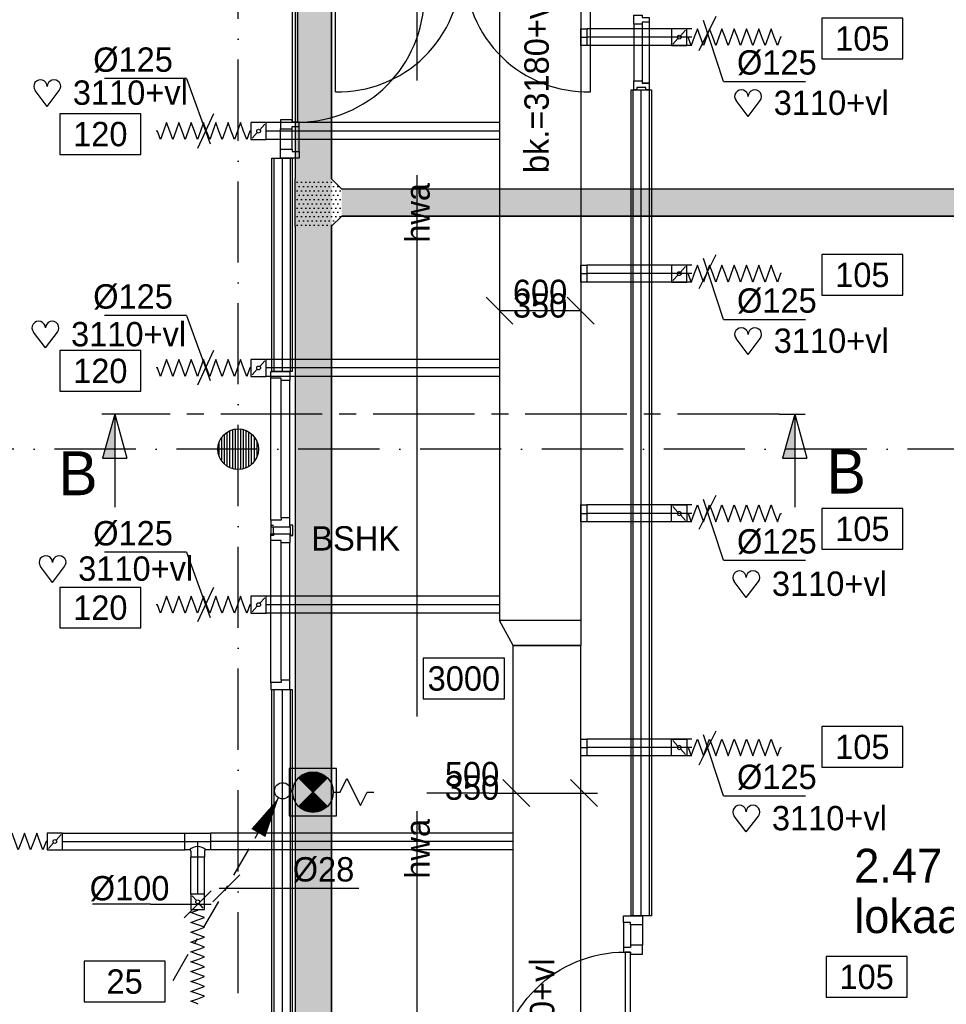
# Model space of a CAD drawing. Extents: x -1448 to 118900, y -195097 to 442500.
# Tile 12 of 103: x 21652 to 28498, y 393670 to 400947. Entities that reach past the tile are written whole.
import ezdxf
from ezdxf.enums import TextEntityAlignment as Align

# ---------------------------------------------------------------- set-up
doc = ezdxf.new("R2010")
doc.units = 0
doc.header["$LTSCALE"] = 100
for name, pattern in [('2322122', [47, 40, -7]), ('B-SL0', [100000000.0, 0, -100000000.0]), ('CENTER2', [11.25, 7.5, -1.25, 1.25, -1.25]), ('CENTER4', [5, 3.125, -0.625, 0.625, -0.625]), ('DASHDOT', [9, 6, -1.5, 0, -1.5]), ('LURETOUR', [6, 4, -2])]:
    doc.linetypes.add(name, pattern=pattern)
doc.layers.get('0').update_dxf_attribs({"linetype": 'CONTINUOUS'})
for name, color, linetype in [('AL$7----_STRAMIEN', 1, 'DASHDOT'), ('AL22----_BINNENWAND', 7, 'CONTINUOUS'), ('AL28----_KONSTRUKTIE', 3, 'CONTINUOUS'), ('AL32----_BINNENKOZ', 7, 'CONTINUOUS'), ('AL32----_DRAAIRICHTING', 1, 'CONTINUOUS'), ('ALL-----_REFLIJNEN', 8, 'CONTINUOUS'), ('ALXAA---_GEWBETON', 12, 'CONTINUOUS'), ('BOUW', 8, 'CONTINUOUS'), ('DOORSNEDE', 1, 'CONTINUOUS'), ('KABELGOOT1', 8, 'CONTINUOUS'), ('WL521---', 4, 'CONTINUOUS'), ('WL531---', 4, 'CONTINUOUS'), ('WL570---', 3, 'CONTINUOUS'), ('WL570---_HARTLIJN', 1, 'CONTINUOUS'), ('WL570---_RETOUR', 3, 'CONTINUOUS'), ('WM521---', 1, 'CONTINUOUS'), ('WM531---', 1, 'CONTINUOUS'), ('WM570---', 1, 'CONTINUOUS')]:
    doc.layers.add(name, color=color, linetype=linetype)
doc.styles.add('BURO-018', font='BUROFONT.shx', dxfattribs={"height": 180})
doc.styles.add('BURO-025', font='BUROFONT.shx', dxfattribs={"height": 250})
doc.styles.add('BURO-050', font='BUROFONT.shx', dxfattribs={"height": 500})
doc.styles.get("Standard").update_dxf_attribs({"font": 'ISOCP'})
pattern_1 = [(0, (0, 558400.235), (15.875, 31.75), [0, -31.75])]

# ---------------------------------------------------------------- blocks, each defined once
blk = doc.blocks.new('23SA22K6')
at = {"color": 0, "linetype": 'CONTINUOUS'}
for p, q in [((1.75, 1.75), (-1.75, 1.75)), ((-1.75, 1.75), (-1.75, -1.75)), ((1.75, -1.75), (1.75, 1.75)), ((-1.061, -1.061), (1.061, 1.061)), ((-1.061, 1.061), (1.061, -1.061)), ((2, 0), (2.5, 1)), ((2.5, 1), (3.5, -1)), ((1.5, 0), (2, 0)), ((3.5, -1), (4, 0)), ((4, 0), (4.5, 0)), ((-1.75, -1.75), (1.75, -1.75))]:
    blk.add_line(p, q, dxfattribs=at)
at = {"color": 0, "linetype": 'CONTINUOUS', "const_width": 1.5}
for points in [[(0.53, 0.53, 0.414214), (-0.53, 0.53, 1)], [(0.53, -0.53, -0.414214), (-0.53, -0.53, -1)]]:
    blk.add_lwpolyline(points, format="xyb", dxfattribs=at)
at = {"color": 0, "linetype": 'CONTINUOUS'}
blk.add_circle((0, 0), 1.5, dxfattribs=at)
at = {"color": 0, "linetype": 'CONTINUOUS', "style": 'BURO-018', "flags": 1}
blk.add_attdef('SA_MATCODE', (0, 0), '', height=1.8, dxfattribs=at)
blk = doc.blocks.new('LDV4109')
at = {"color": 0, "linetype": 'CONTINUOUS'}
for p, q in [((-1.125, -1.949), (-0.25, -0.433)), ((-1.688, -2.923), (-1.5, -2.598)), ((-3, -5.196), (-2.063, -3.572)), ((-3.563, -6.17), (-3.375, -5.846)), ((-4.875, -8.444), (-3.938, -6.82)), ((-5.438, -9.418), (-5.25, -9.093)), ((-6.75, -11.691), (-5.813, -10.068))]:
    blk.add_line(p, q, dxfattribs=at)
blk.add_lwpolyline([(-0.25, -0.433, 0, 1, 0), (-1.5, -2.598, 1, 1, 0)], format="xyseb", dxfattribs=at)
blk.add_circle((0, 0), 0.5, dxfattribs=at)
blk = doc.blocks.new('LU-2D-K-1F4')
at = {"color": 0, "linetype": 'CONTINUOUS'}
for p, q in [((-0.5, 250), (0.5, 250)), ((-0.5, -250), (0.5, -250))]:
    blk.add_line(p, q, dxfattribs=at)
blk = doc.blocks.new('LU-ORND')
at = {"color": 0, "linetype": 'CONTINUOUS'}
for p, q in [((-3, 1.5), (-3, -1.5)), ((3, 1.5), (-3, 1.5)), ((3, -1.5), (3, 1.5)), ((-3, -1.5), (3, -1.5))]:
    blk.add_line(p, q, dxfattribs=at)
blk = doc.blocks.new('HART')
at = {"color": 1}
for q in [(-39.7, 52.4), (39.7, 52.4)]:
    blk.add_line((0, 0), q, dxfattribs=at)
for centre, start, end in [((-22.1, 65.7), 0, 217.1867), ((22.1, 65.7), 322.8133, 180)]:
    blk.add_arc(centre, 22.1, start, end, dxfattribs=at)
blk = doc.blocks.new('*U60', base_point=(77004, 28683.2))
at = {"layer": 'WM570---', "linetype": 'CONTINUOUS'}
for p, q in [((76940.4, 28557.3), (77067.6, 28809)), ((77120.5, 28328.5), (76972.8, 28778.2)), ((77120.5, 28328.5), (77726.9, 28328.5))]:
    blk.add_line(p, q, dxfattribs=at)
at = {"layer": 'WM570---', "linetype": 'CONTINUOUS', "style": 'BURO-018'}
blk.add_text('%%c125', height=180, dxfattribs=at).set_placement((77220.5, 28378.5))
blk = doc.blocks.new('LU-1D-F-7D2BC')
at = {"color": 0, "linetype": 'CONTINUOUS'}
for p, q in [((-350, 0), (-341.2, 0)), ((-341.2, 0), (-318.5, 62.5)), ((-318.5, 62.5), (-295.7, 0)), ((-295.7, 0), (-273, -62.5)), ((-273, -62.5), (-250.2, 0)), ((-250.2, 0), (-227.5, 62.5)), ((-227.5, 62.5), (-204.7, 0)), ((-204.7, 0), (-182, -62.5)), ((-182, -62.5), (-159.2, 0)), ((-159.2, 0), (-136.5, 62.5)), ((-136.5, 62.5), (-113.7, 0)), ((-113.7, 0), (-91, -62.5)), ((-91, -62.5), (-68.2, 0)), ((-68.2, 0), (-45.5, 62.5)), ((-45.5, 62.5), (-22.7, 0)), ((-22.7, 0), (0, -62.5)), ((0, -62.5), (22.7, 0)), ((22.7, 0), (45.5, 62.5)), ((45.5, 62.5), (68.2, 0)), ((68.2, 0), (91, -62.5)), ((91, -62.5), (113.7, 0)), ((113.7, 0), (136.5, 62.5)), ((136.5, 62.5), (159.2, 0)), ((159.2, 0), (182, -62.5)), ((182, -62.5), (204.7, 0)), ((204.7, 0), (227.5, 62.5)), ((227.5, 62.5), (250.2, 0)), ((250.2, 0), (273, -62.5)), ((273, -62.5), (295.7, 0)), ((295.7, 0), (318.5, 62.5)), ((318.5, 62.5), (341.2, 0)), ((341.2, 0), (350, 0))]:
    blk.add_line(p, q, dxfattribs=at)
blk = doc.blocks.new('LU-1D-KL-7D70')
at = {"color": 0, "linetype": 'CONTINUOUS'}
for p, q in [((-56.4, 62.5), (-56.4, -62.5)), ((56.4, 62.5), (-56.4, 62.5)), ((47, 52), (9.5, 10.5)), ((56.4, -62.5), (56.4, 62.5)), ((-56.4, -62.5), (56.4, -62.5)), ((-9.5, -10.5), (-47, -52))]:
    blk.add_line(p, q, dxfattribs=at)
blk.add_circle((0, 0), 14.1, dxfattribs=at)
blk = doc.blocks.new('LU-1D-K-7D')
at = {"color": 0, "linetype": 'CONTINUOUS'}
for p, q in [((-0.5, 62.5), (0.5, 62.5)), ((-0.5, -62.5), (0.5, -62.5))]:
    blk.add_line(p, q, dxfattribs=at)
at = {"layer": 'WL570---_HARTLIJN', "linetype": 'CENTER2'}
blk.add_line((-0.5, 0), (0.5, 0), dxfattribs=at)
blk = doc.blocks.new('LU-1D-BO-10E-7D2C')
at = {"color": 0, "linetype": 'CONTINUOUS'}
for p, q in [((-62.5, 0), (62.5, 0)), ((-62.5, -44.2), (-62.5, 0)), ((62.5, 0), (62.5, -44.2)), ((62.5, -44.2), (-62.5, -44.2))]:
    blk.add_line(p, q, dxfattribs=at)
at = {"layer": 'WL570---_HARTLIJN', "linetype": 'CENTER4'}
blk.add_line((0, 0), (0, -44.2), dxfattribs=at)
blk = doc.blocks.new('*U63', base_point=(73844.3, 38488.7))
at = {"layer": 'WM570---', "linetype": 'CONTINUOUS'}
for p, q in [((73703.4, 38877), (73097, 38877)), ((73703.4, 38877), (73878.4, 38394.7)), ((73904, 38616.4), (73784.6, 38361))]:
    blk.add_line(p, q, dxfattribs=at)
at = {"layer": 'WM570---', "linetype": 'CONTINUOUS', "style": 'BURO-018'}
blk.add_text('%%c125', height=180, dxfattribs=at).set_placement((73603.4, 38927), align=Align.RIGHT)
blk = doc.blocks.new('*U70', base_point=(75211.9, 40973.4))
at = {"layer": 'WM570---', "linetype": 'CONTINUOUS'}
for p, q in [((74812.2, 41073.1), (75011.6, 40873.7)), ((75412.2, 41073.1), (75611.6, 40873.7)), ((75511.9, 40973.4), (74911.9, 40973.4))]:
    blk.add_line(p, q, dxfattribs=at)
at = {"layer": 'WM570---', "linetype": 'CONTINUOUS', "style": 'BURO-018'}
for s, p in [('600', (75211.9, 41023.4)), ('350', (75211.9, 40923.4))]:
    blk.add_text(s, height=180, dxfattribs=at).set_placement(p, align=Align.CENTER)
blk = doc.blocks.new('LU-2D-K-258')
at = {"color": 0, "linetype": 'CONTINUOUS'}
for p, q in [((-0.5, 300), (0.5, 300)), ((-0.5, -300), (0.5, -300))]:
    blk.add_line(p, q, dxfattribs=at)
blk = doc.blocks.new('LU-1D-K-64')
at = {"color": 0, "linetype": 'CONTINUOUS'}
for p, q in [((-0.5, 50), (0.5, 50)), ((-0.5, -50), (0.5, -50))]:
    blk.add_line(p, q, dxfattribs=at)
at = {"layer": 'WL570---_HARTLIJN', "linetype": 'CENTER2'}
blk.add_line((-0.5, 0), (0.5, 0), dxfattribs=at)
blk = doc.blocks.new('LU-1D-KL1-6470')
at = {"color": 0, "linetype": 'CONTINUOUS'}
for p, q in [((-56, 50), (-56, -50)), ((56, 50), (-56, 50)), ((45.6, 40.7), (10.4, 9.3)), ((56, -50), (56, 50)), ((-56, -50), (56, -50)), ((-10.4, -9.3), (-45.6, -40.7))]:
    blk.add_line(p, q, dxfattribs=at)
blk.add_circle((0, 0), 14, dxfattribs=at)
blk = doc.blocks.new('LU-1D-F-642BC')
at = {"color": 0, "linetype": 'CONTINUOUS'}
for p, q in [((-350, 0), (-345.8, 0)), ((-345.8, 0), (-327.6, 50)), ((-327.6, 50), (-309.4, 0)), ((-309.4, 0), (-291.2, -50)), ((-291.2, -50), (-273, 0)), ((-273, 0), (-254.8, 50)), ((-254.8, 50), (-236.6, 0)), ((-236.6, 0), (-218.4, -50)), ((-218.4, -50), (-200.2, 0)), ((-200.2, 0), (-182, 50)), ((-182, 50), (-163.8, 0)), ((-163.8, 0), (-145.6, -50)), ((-145.6, -50), (-127.4, 0)), ((-127.4, 0), (-109.2, 50)), ((-109.2, 50), (-91, 0)), ((-91, 0), (-72.8, -50)), ((-72.8, -50), (-54.6, 0)), ((-54.6, 0), (-36.4, 50)), ((-36.4, 50), (-18.2, 0)), ((-18.2, 0), (0, -50)), ((0, -50), (18.2, 0)), ((18.2, 0), (36.4, 50)), ((36.4, 50), (54.6, 0)), ((54.6, 0), (72.8, -50)), ((72.8, -50), (91, 0)), ((91, 0), (109.2, 50)), ((109.2, 50), (127.4, 0)), ((127.4, 0), (145.6, -50)), ((145.6, -50), (163.8, 0)), ((163.8, 0), (182, 50)), ((182, 50), (200.2, 0)), ((200.2, 0), (218.4, -50)), ((218.4, -50), (236.6, 0)), ((236.6, 0), (254.8, 50)), ((254.8, 50), (273, 0)), ((273, 0), (291.2, -50)), ((291.2, -50), (309.4, 0)), ((309.4, 0), (327.6, 50)), ((327.6, 50), (345.8, 0)), ((345.8, 0), (350, 0))]:
    blk.add_line(p, q, dxfattribs=at)
blk = doc.blocks.new('LU-1D-T--5A-7D645ABE73')
at = {"color": 0, "linetype": 'CONTINUOUS'}
for p, q in [((-95.3, -62.5), (-95.3, 62.5)), ((-95.3, 62.5), (95.3, 62.5)), ((95.3, 62.5), (95.3, -62.5)), ((-60, -62.5), (-95.3, -62.5)), ((-50, -72.5), (-50, -115.3)), ((50, -72.5), (50, -115.3)), ((95.3, -62.5), (60, -62.5)), ((50, -115.3), (-50, -115.3))]:
    blk.add_line(p, q, dxfattribs=at)
at = {"color": 0, "linetype": 'CONTINUOUS', "flags": 128}
for points in [[(-50, -72.5, 0.02182), (-50, -71.4, 0.037214), (-50.2, -70.8, 0.006436), (-50.5, -69.5, 0.02182), (-50.6, -69.1, 0.02182), (-50.9, -68.3, 0.02182), (-51.3, -67.5, 0.02182), (-51.8, -66.8, 0.02182), (-52.3, -66.1, 0.02182), (-52.9, -65.4, 0.02182), (-53.6, -64.8, 0.02182), (-54.3, -64.3, 0.02182), (-55, -63.8, 0.02182), (-55.8, -63.4, 0.02182), (-56.6, -63.1, 0.02182), (-57, -63, 0.006436), (-58.3, -62.7, 0.037214), (-58.9, -62.5, 0.02182), (-60, -62.5)], [(60, -62.5, 0.02182), (58.9, -62.5, 0.037214), (58.3, -62.7, 0.006436), (57, -63, 0.02182), (56.6, -63.1, 0.02182), (55.8, -63.4, 0.02182), (55, -63.8, 0.02182), (54.3, -64.3, 0.02182), (53.6, -64.8, 0.02182), (52.9, -65.4, 0.02182), (52.3, -66.1, 0.02182), (51.8, -66.8, 0.02182), (51.3, -67.5, 0.02182), (50.9, -68.3, 0.02182), (50.6, -69.1, 0.02182), (50.5, -69.5, 0.006436), (50.2, -70.8, 0.037214), (50, -71.4, 0.02182), (50, -72.5)]]:
    blk.add_lwpolyline(points, format="xyb", dxfattribs=at)
at = {"color": 0, "linetype": 'CONTINUOUS'}
blk.add_arc((0, -122.5), 84.9, 45, 135, dxfattribs=at)
at = {"layer": 'WL570---_HARTLIJN', "linetype": 'CENTER4'}
for p, q in [((-95.3, 0), (95.3, 0)), ((0, -115.3), (0, 0))]:
    blk.add_line(p, q, dxfattribs=at)
blk = doc.blocks.new('EH100000')
at = {"linetype": 'BYBLOCK'}
for p, q in [((1, 0.5), (0, 0.5)), ((1, 0.5, 1), (0, 0.5, 1)), ((0, -0.5, 1), (1, -0.5, 1)), ((1, -0.5), (0, -0.5))]:
    blk.add_line(p, q, dxfattribs=at)
at = {"linetype": 'BYBLOCK', "invisible_edges": 15}
for points in [[(1, -0.5), (0, -0.5), (0, 0.5), (1, 0.5)], [(0, 0.5), (1, 0.5), (1, 0.5, 1), (0, 0.5, 1)], [(0, -0.5, 1), (1, -0.5, 1), (1, -0.5), (0, -0.5)]]:
    blk.add_3dface(points, dxfattribs=at)
blk = doc.blocks.new('KG3FEF')
at = {"linetype": 'B-SL0'}
for p, q in [((-175, 135), (-175, -135)), ((175, -135), (175, 135)), ((-100, -210), (100, -210))]:
    blk.add_line(p, q, dxfattribs=at)
at = {"linetype": 'BYBLOCK'}
for points in [[(-175, 135), (0, 135), (0, 135), (175, 135)], [(-100, -210), (-100, -210), (-175, -135), (-175, -135)], [(175, -135), (175, -135), (100, -210), (100, -210)]]:
    blk.add_lwpolyline(points, dxfattribs=at)
at = {"flags": 3}
blk.add_attdef('HULPSTUK', (0, 0), '', height=1, rotation=270, dxfattribs=at)
blk = doc.blocks.new('2322122-5')
at = {"layer": 'WM521---', "color": 0, "style": 'BURO-018'}
for p in [(24587.6, 399519.3), (24587.6, 394819.3)]:
    blk.add_text('hwa', height=180, rotation=90, dxfattribs=at).set_placement(p, align=Align.MIDDLE)

msp = doc.modelspace()

# ---------------------------------------------------------------- hatches: boundary and pattern name
at = {"layer": 'ALXAA---_GEWBETON'}
h = msp.add_hatch(dxfattribs=at)
h.set_pattern_fill('GEWPBET', color=8, scale=100, angle=90, style=0)
h.set_pattern_definition([(90, (23265.565, 397772.732), (-20, 6e-15), [])])
edge = h.paths.add_edge_path()
edge.add_arc((23265.6, 397772.7), 150, 0, 360)
at = {"layer": 'WM570---', "linetype": 'CONTINUOUS'}
h = msp.add_hatch(dxfattribs=at)
h.set_pattern_fill('DOTS', color=8, scale=20, style=0)
h.set_pattern_definition(pattern_1)
h.paths.add_polyline_path([(23686.1, 405067.3), (23686.1, 378730.2), (23956.1, 378730.2), (23956.1, 405067.3)])
h = msp.add_hatch(dxfattribs=at)
h.set_pattern_fill('DOTS', color=8, scale=20, style=0)
h.set_pattern_definition(pattern_1)
h.paths.add_polyline_path([(24031.1, 399695.3), (23956.1, 399770.3), (23686.1, 399770.3), (23686.1, 399595.3), (23686.1, 399420.3), (23956.1, 399420.3), (24031.1, 399495.3)])
h = msp.add_hatch(dxfattribs=at)
h.set_pattern_fill('DOTS', color=8, scale=20, style=0)
h.set_pattern_definition(pattern_1)
h.paths.add_polyline_path([(24031.1, 399695.3), (24031.1, 399495.3), (32185.1, 399495.3), (32185.1, 399695.3)])

# ---------------------------------------------------------------- linework, layer by layer
at = {"color": 1, "linetype": 'CONTINUOUS'}
for p, q in [((22867.3, 394309.6), (23066.7, 394509)), ((22617, 394409.3), (22189, 394409.3)), ((22617, 394409.3), (23067, 394409.3))]:
    msp.add_line(p, q, dxfattribs=at)
at = {"layer": 'AL$7----_STRAMIEN', "color": 1}
msp.add_line((33310.7, 397772.7), (13811.9, 397772.7), dxfattribs=at)
msp.add_lwpolyline([(23265.4, 371249), (23265.4, 439880.9)], dxfattribs=at)
at = {"layer": 'AL22----_BINNENWAND', "color": 8}
for p, q in [((26169.1, 394323.7), (26169.1, 400428.6)), ((26169.1, 400428.6), (26319.1, 400428.6)), ((26319.1, 400428.6), (26319.1, 394323.7)), ((23515.4, 398347.7), (23515.4, 399922.2)), ((23515.4, 399922.2), (23665.4, 399922.2)), ((23665.4, 399922.2), (23665.4, 398347.7)), ((23665.4, 398347.7), (23515.4, 398347.7)), ((23515.4, 395847.7), (23515.4, 395997.7)), ((23515.4, 393606.7), (23515.4, 395997.7)), ((23515.4, 395997.7), (23665.4, 395997.7)), ((23665.4, 395997.7), (23665.4, 393606.7)), ((26319.1, 394323.7), (26169.1, 394323.7))]:
    msp.add_line(p, q, dxfattribs=at)
at = {"layer": 'AL22----_BINNENWAND', "color": 8, "linetype": 'CONTINUOUS'}
for p, q in [((26184.1, 394323.7), (26184.1, 400428.6)), ((26304.1, 394323.7), (26304.1, 400428.6)), ((23530.4, 399922.2), (23530.4, 398347.7)), ((23650.4, 399922.2), (23650.4, 398347.7)), ((23530.4, 395997.7), (23530.4, 393606.7)), ((23650.4, 395997.7), (23650.4, 393606.7))]:
    msp.add_line(p, q, dxfattribs=at)
at = {"layer": 'AL28----_KONSTRUKTIE', "color": 8}
msp.add_circle((23265.6, 397772.7), 150, dxfattribs=at)
at = {"layer": 'AL32----_BINNENKOZ', "color": 8}
for p, q in [((26302.6, 400478.6), (26251.6, 400478.6)), ((23577.9, 399989.2), (23577.9, 400139.2)), ((23665.9, 399989.2), (23665.9, 400139.2)), ((23716.9, 399972.2), (23716.9, 400156.2)), ((23577.9, 399922.2), (23577.9, 399989.2)), ((23577.9, 399989.2), (23665.9, 399989.2)), ((23716.9, 399922.2), (23577.9, 399922.2)), ((23665.9, 399989.2), (23665.9, 399972.2)), ((23665.9, 399972.2), (23716.9, 399972.2)), ((23716.9, 399972.2), (23716.9, 399922.2))]:
    msp.add_line(p, q, dxfattribs=at)
for points in [[(23984.4, 400413.2), (23984.4, 401322.2)], [(25869.4, 400413.2), (25869.4, 401322.2)], [(26302.6, 400929.6), (26251.6, 400929.6), (26251.6, 400912.6), (26188.6, 400912.6), (26188.6, 400979.6), (26251.6, 400979.6), (26251.6, 400962.6), (26302.6, 400962.6), (26302.6, 400929.6)], [(26188.6, 400912.1), (26188.6, 400495.6)], [(26251.6, 400912.1), (26251.6, 400495.6)], [(26302.6, 400929.1), (26302.6, 400478.6)], [(26302.6, 400428.6), (26277.6, 400428.6), (26277.6, 400444.6), (26210.6, 400444.6), (26210.6, 400428.6), (26188.6, 400428.6), (26188.6, 400495.6), (26251.6, 400495.6), (26251.6, 400478.6), (26302.6, 400478.6), (26302.6, 400428.6)], [(23508.4, 398347.7), (23647.4, 398347.7), (23647.4, 398280.7), (23584.4, 398280.7), (23584.4, 398297.7), (23508.4, 398297.7), (23508.4, 398347.7)], [(23508.4, 397247.7), (23508.4, 398297.7)], [(23584.4, 397264.7), (23584.4, 398280.7)], [(23647.4, 397264.7), (23647.4, 398280.7)], [(23508.4, 397197.7), (23647.4, 397197.7), (23647.4, 397264.7), (23584.4, 397264.7), (23584.4, 397247.7), (23508.4, 397247.7), (23508.4, 397197.7)], [(23527.9, 397147.7), (23527.9, 397135.2), (23509.9, 397135.2), (23509.9, 397197.8), (23509.9, 397210.3), (23527.9, 397210.3)], [(23533.4, 397147.7), (23527.9, 397147.7), (23527.9, 397197.8), (23533.4, 397197.8)], [(23647.4, 397147.7), (23652.9, 397147.7), (23652.9, 397197.8), (23647.4, 397197.8)], [(23652.9, 397147.7), (23652.9, 397135.2), (23670.9, 397135.2), (23670.9, 397197.8), (23670.9, 397210.3), (23652.9, 397210.3)], [(23508.4, 397147.7), (23647.4, 397147.7), (23647.4, 397080.7), (23584.4, 397080.7), (23584.4, 397097.7), (23508.4, 397097.7), (23508.4, 397147.7)], [(23508.4, 396047.7), (23508.4, 397097.7)], [(23584.4, 396064.7), (23584.4, 397080.7)], [(23647.4, 396064.7), (23647.4, 397080.7)], [(23508.4, 395997.7), (23647.4, 395997.7), (23647.4, 396064.7), (23584.4, 396064.7), (23584.4, 396047.7), (23508.4, 396047.7), (23508.4, 395997.7)], [(26113.9, 394273.7), (26113.9, 394089.7)], [(26164.9, 394256.7), (26164.9, 394106.7)], [(26252.9, 394256.7), (26252.9, 394106.7)], [(26113.9, 394089.7), (26113.9, 394056.7), (26164.9, 394056.7), (26164.9, 394039.7), (26252.9, 394039.7), (26252.9, 394106.7), (26164.9, 394106.7), (26164.9, 394089.7), (26113.9, 394089.7), (26113.9, 394056.7)]]:
    msp.add_lwpolyline(points, dxfattribs=at)
for points in [[(26164.9, 394256.7), (26164.9, 394273.7), (26113.9, 394273.7), (26113.9, 394323.7), (26252.9, 394323.7), (26252.9, 394256.7)], [(26164.9, 394056.7), (26124.9, 394056.7), (26124.9, 393122.7), (26164.9, 393122.7)]]:
    msp.add_lwpolyline(points, close=True, dxfattribs=at)
for centre, start, end in [((24004.8, 401322.5), 268.71102, 359.98049), ((25848.9, 401322.5), 180.01951, 271.28898)]:
    msp.add_arc(centre, 909.5, start, end, dxfattribs=at)
at = {"layer": 'AL32----_DRAAIRICHTING', "color": 8}
for p, q in [((23665.9, 401123.2), (23665.9, 400189.2)), ((23705.9, 400189.2), (23705.9, 401123.2)), ((23665.9, 400206.2), (23577.9, 400206.2)), ((23577.9, 400206.2), (23577.9, 400139.2)), ((23577.9, 400139.2), (23665.9, 400139.2)), ((23665.9, 400189.2), (23665.9, 400206.2)), ((23716.9, 400189.2), (23665.9, 400189.2)), ((23665.9, 400189.2), (23705.9, 400189.2)), ((23665.9, 400139.2), (23665.9, 400156.2)), ((23665.9, 400156.2), (23716.9, 400156.2)), ((23716.9, 400156.2), (23716.9, 400189.2)), ((23716.9, 400156.2), (23716.9, 400189.2))]:
    msp.add_line(p, q, dxfattribs=at)
msp.add_lwpolyline([(26124.9, 393122.7), (25190.9, 393122.7, -0.414214), (26124.9, 394056.7, -0.414214)], format="xyb", dxfattribs=at)
msp.add_arc((23705.9, 401123.2), 934, 270, 0, dxfattribs=at)
at = {"layer": 'ALL-----_REFLIJNEN', "color": 8, "linetype": 'CONTINUOUS'}
for p, q in [((26244.1, 394323.7), (26244.1, 400428.6)), ((23590.4, 399922.2), (23590.4, 398347.7)), ((23590.4, 395997.7), (23590.4, 393606.7))]:
    msp.add_line(p, q, dxfattribs=at)
at = {"layer": 'DOORSNEDE', "color": 5}
for p, q in [((22450.8, 398031.2), (22259.1, 398031.2)), ((27262.6, 398031.2), (27454.2, 398031.2))]:
    msp.add_line(p, q, dxfattribs=at)
at = {"layer": 'DOORSNEDE', "color": 220}
for p, q in [((22353.6, 398031.2), (22263.3, 397706.1)), ((22353.6, 398031.2), (22443.8, 397706.1)), ((22353.6, 398031.2), (22353.6, 397344.8)), ((27378.5, 398031.2), (27288.2, 397706.1)), ((27378.5, 398031.2), (27468.8, 397706.1)), ((27378.5, 398031.2), (27378.5, 397344.8)), ((22263.3, 397706.1), (22443.8, 397706.1)), ((27288.2, 397706.1), (27468.8, 397706.1))]:
    msp.add_line(p, q, dxfattribs=at)
at = {"layer": 'DOORSNEDE', "color": 220, "linetype": 'CENTER2'}
msp.add_line((27262.6, 398031.2), (22450.8, 398031.2), dxfattribs=at)
at = {"layer": 'DOORSNEDE', "color": 220}
for points in [[(22263.3, 397706.1), (22353.6, 397706.1), (22353.6, 398031.2)], [(27288.2, 397706.1), (27378.5, 397706.1), (27378.5, 398031.2)]]:
    msp.add_solid(points, dxfattribs=at)
at = {"layer": 'WL521---', "linetype": '2322122'}
msp.add_line((24587.6, 391098.1), (24587.6, 403240.6), dxfattribs=at)
at = {"layer": 'WL570---', "color": 3}
for p, q in [((25797, 396506.2), (25197, 396506.2)), ((25297, 396322.9), (25797, 396322.9))]:
    msp.add_line(p, q, dxfattribs=at)
at = {"layer": 'WM531---', "color": 3}
for p, q in [((25296.8, 396322.9), (25197, 396506.2)), ((25797, 396506.2), (25796.8, 396322.9)), ((25796.8, 396322.9), (25296.8, 396322.9))]:
    msp.add_line(p, q, dxfattribs=at)
at = {"layer": 'WM531---', "linetype": 'CONTINUOUS'}
for p, q in [((23279, 394627.7), (23079, 394427.7)), ((23125.1, 394527.7), (24157.6, 394527.7))]:
    msp.add_line(p, q, dxfattribs=at)
at = {"layer": 'WM570---', "linetype": 'CONTINUOUS'}
for p, q in [((25221, 395331.1), (25420.4, 395131.7)), ((25721, 395331.1), (25920.4, 395131.7)), ((25120.7, 395231.4), (24660.7, 395231.4)), ((25120.7, 395231.4), (25920.7, 395231.4))]:
    msp.add_line(p, q, dxfattribs=at)

# ---------------------------------------------------------------- block references
at = {"layer": 'KABELGOOT1', "yscale": 270, "zscale": 60, "rotation": 90}
for p, xscale in [((23821.1, 399770.3, 3650), 5268.970447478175), ((23821.1, 392428.3, 3650), 6992)]:
    msp.add_blockref('EH100000', p, dxfattribs=dict(at, xscale=xscale))
at = {"layer": 'KABELGOOT1', "rotation": 90}
msp.add_blockref('KG3FEF', (23821.1, 399595.3, 3650), dxfattribs=at)
at = {"layer": 'KABELGOOT1', "xscale": 8153.999999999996, "yscale": 200, "zscale": 60}
msp.add_blockref('EH100000', (24031.1, 399595.3, 3650), dxfattribs=at)
at = {"layer": 'WL531---', "color": 2}
for name, p, xscale, yscale, zscale in [('23SA22K6', (23818.7, 395238.7), 100, 100, 100), ('LDV4109', (23594.9, 395248), 120, 120, 120)]:
    msp.add_blockref(name, p, dxfattribs=dict(at, xscale=xscale, yscale=yscale, zscale=zscale))
at = {"layer": 'WL570---_RETOUR', "linetype": 'LURETOUR'}
for name, p, xscale, rotation in [('LU-2D-K-258', (25496.8, 401396.4), 9780.443903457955, 270), ('LU-1D-K-7D', (26228.9, 400817.8), 775.745192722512, 180), ('LU-1D-K-7D', (24335, 400123.3), 1723.586074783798, 179.9999999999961), ('LU-1D-K-7D', (26228.9, 399070.1), 775.745192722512, 180), ('LU-1D-K-7D', (24335, 398373.3), 1723.586074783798, 179.9999999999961), ('LU-1D-K-7D', (26228.9, 397297.7), 775.7451927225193, 180), ('LU-1D-F-7D2BC', (26931.6, 397297.7), -1, 180), ('LU-1D-K-7D', (24334.9, 396623.3), 1723.460412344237, 179.9999999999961), ('LU-2D-K-1F4', (25546.8, 393787), 5071.84524752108, 90), ('LU-1D-K-7D', (26228.9, 395567.8), 775.7451927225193, 180), ('LU-1D-F-7D2BC', (26931.6, 395567.8), -1, 180), ('LU-1D-K-7D', (22419.8, 394873.3), 903.6098921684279, 359.9999999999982), ('LU-1D-K-7D', (24178.9, 394873.3), 2233.054149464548, 179.999999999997), ('LU-1D-K-64', (22967, 394620.8), 274.4029005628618, 90.00000000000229)]:
    msp.add_blockref(name, p, dxfattribs=dict(at, xscale=xscale, rotation=rotation))
for name, p, rotation in [('LU-1D-BO-10E-7D2C', (25796.8, 400817.8), 90), ('LU-1D-F-7D2BC', (26931.6, 400817.8), 180), ('LU-1D-F-7D2BC', (23010.3, 400123.3), 180), ('LU-1D-BO-10E-7D2C', (25796.8, 399070.1), 90), ('LU-1D-F-7D2BC', (26931.6, 399070.1), 180), ('LU-1D-F-7D2BC', (23010.3, 398373.3), 180), ('LU-1D-BO-10E-7D2C', (25796.8, 397297.7), 90), ('LU-1D-F-7D2BC', (23010.3, 396623.3), 180), ('LU-1D-BO-10E-7D2C', (25796.8, 395567.8), 90), ('LU-1D-F-7D2BC', (21505.1, 394873.3), 180), ('LU-1D-T--5A-7D645ABE73', (22967, 394873.3), 359.9999999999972), ('LU-1D-F-642BC', (22967, 394020.7), 90)]:
    msp.add_blockref(name, p, dxfattribs=dict(at, rotation=rotation))
at = {"layer": 'WL570---_RETOUR', "linetype": 'CONTINUOUS'}
for p in [(26525.1, 400817.8), (26525.1, 399070.1)]:
    msp.add_blockref('LU-1D-KL-7D70', p, dxfattribs=at)
for name, p, rotation in [('LU-1D-KL-7D70', (23416.8, 400123.3), 359.9999999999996), ('LU-1D-KL-7D70', (23416.8, 398373.3), 359.9999999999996), ('LU-1D-KL-7D70', (23416.8, 396623.3), 359.9999999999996), ('LU-1D-KL-7D70', (21911.6, 394873.3), 359.9999999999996), ('LU-1D-KL1-6470', (22967, 394427.1), 270.0000000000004)]:
    msp.add_blockref(name, p, dxfattribs=dict(at, rotation=rotation))
at = {"layer": 'WL570---_RETOUR', "linetype": 'CONTINUOUS', "xscale": -1}
for p in [(26525.1, 397297.7), (26525.1, 395567.8)]:
    msp.add_blockref('LU-1D-KL-7D70', p, dxfattribs=at)
at = {"layer": 'WM521---'}
msp.add_blockref('2322122-5', (0, 0), dxfattribs=at)
at = {"layer": 'WM570---'}
for name, p in [('*U60', (26735, 400845.8)), ('*U63', (23024.5, 400123.3)), ('*U60', (26735, 399085.9)), ('*U63', (23024.5, 398373.3)), ('*U70', (25496.8, 398795.3)), ('*U60', (26735, 397306.3)), ('*U63', (23024.5, 396623.3)), ('*U60', (26735, 395565.9))]:
    msp.add_blockref(name, p, dxfattribs=at)
ref = msp.add_blockref('LU-ORND', (27877.8, 400808.2), dxfattribs=dict(at, xscale=100, yscale=100, zscale=100))
ref.add_attrib('LU_TEXT1', '105', dxfattribs={"layer": '0', "color": 1, "linetype": 'CONTINUOUS', "height": 180, "style": 'BURO-018'}).set_placement((27877.8, 400808.2), align=Align.MIDDLE)
at = {"layer": 'WM570---', "xscale": 2.25, "yscale": 2.25, "zscale": 2.25}
for p in [(21855.1, 400305.4), (27033.7, 400230.8), (21842, 398520.5), (27033.7, 398472.1), (21894.5, 396788), (27020.1, 396676.3), (27020.1, 394943.9)]:
    msp.add_blockref('HART', p, dxfattribs=at)
at = {"layer": 'WM570---'}
ref = msp.add_blockref('LU-ORND', (22247.3, 400101.5), dxfattribs=dict(at, xscale=100, yscale=100, zscale=100))
ref.add_attrib('LU_TEXT1', '120', dxfattribs={"layer": '0', "color": 1, "linetype": 'CONTINUOUS', "height": 180, "style": 'BURO-018'}).set_placement((22247.3, 400101.5), align=Align.MIDDLE)
ref = msp.add_blockref('LU-ORND', (27877.8, 399060.6), dxfattribs=dict(at, xscale=100, yscale=100, zscale=100))
ref.add_attrib('LU_TEXT1', '105', dxfattribs={"layer": '0', "color": 1, "linetype": 'CONTINUOUS', "height": 180, "style": 'BURO-018'}).set_placement((27877.8, 399060.6), align=Align.MIDDLE)
ref = msp.add_blockref('LU-ORND', (22247.3, 398351.5), dxfattribs=dict(at, xscale=100, yscale=100, zscale=100))
ref.add_attrib('LU_TEXT1', '120', dxfattribs={"layer": '0', "color": 1, "linetype": 'CONTINUOUS', "height": 180, "style": 'BURO-018'}).set_placement((22247.3, 398351.5), align=Align.MIDDLE)
ref = msp.add_blockref('LU-ORND', (27877.8, 397184.3), dxfattribs=dict(at, xscale=100, yscale=100, zscale=100))
ref.add_attrib('LU_TEXT1', '105', dxfattribs={"layer": '0', "color": 1, "linetype": 'CONTINUOUS', "height": 180, "style": 'BURO-018'}).set_placement((27877.8, 397184.3), align=Align.MIDDLE)
ref = msp.add_blockref('LU-ORND', (22247.3, 396601.5), dxfattribs=dict(at, xscale=100, yscale=100, zscale=100))
ref.add_attrib('LU_TEXT1', '120', dxfattribs={"layer": '0', "color": 1, "linetype": 'CONTINUOUS', "height": 180, "style": 'BURO-018'}).set_placement((22247.3, 396601.5), align=Align.MIDDLE)
ref = msp.add_blockref('LU-ORND', (24933.6, 396078.1), dxfattribs=dict(at, xscale=100, yscale=100, zscale=100))
ref.add_attrib('LU_TEXT1', '3000', dxfattribs={"layer": '0', "color": 1, "linetype": 'CONTINUOUS', "height": 180, "style": 'BURO-018'}).set_placement((24933.6, 396078.1), align=Align.MIDDLE)
ref = msp.add_blockref('LU-ORND', (27877.8, 395572.1), dxfattribs=dict(at, xscale=100, yscale=100, zscale=100))
ref.add_attrib('LU_TEXT1', '105', dxfattribs={"layer": '0', "color": 1, "linetype": 'CONTINUOUS', "height": 180, "style": 'BURO-018'}).set_placement((27877.8, 395572.1), align=Align.MIDDLE)
ref = msp.add_blockref('LU-ORND', (22426.9, 393838.5), dxfattribs=dict(at, xscale=100, yscale=100, zscale=100))
ref.add_attrib('LU_TEXT1', '25', dxfattribs={"layer": '0', "color": 1, "linetype": 'CONTINUOUS', "height": 180, "style": 'BURO-018'}).set_placement((22426.9, 393838.5), align=Align.MIDDLE)
ref = msp.add_blockref('LU-ORND', (27909.5, 393873.5), dxfattribs=dict(at, xscale=100, yscale=100, zscale=100))
ref.add_attrib('LU_TEXT1', '105', dxfattribs={"layer": '0', "color": 1, "linetype": 'CONTINUOUS', "height": 180, "style": 'BURO-018'}).set_placement((27909.5, 393873.5), align=Align.MIDDLE)

# ---------------------------------------------------------------- texts
at = {"layer": 'BOUW', "color": 1, "style": 'BURO-018'}
msp.add_text('BSHK', height=180, dxfattribs=at).set_placement((23806.7, 397023.5))
at = {"layer": 'BOUW', "style": 'BURO-025'}
for s, p in [('2.47', (27817.4, 394569.6)), ('lokaal verkooppraktijk', (27817.4, 394196.6))]:
    msp.add_text(s, height=250, dxfattribs=at).set_placement(p)
at = {"layer": 'DOORSNEDE', "color": 2, "style": 'BURO-050'}
for p in [(21937.4, 397432.4), (27613.7, 397444.8)]:
    msp.add_text('B', height=325, dxfattribs=at).set_placement(p)
at = {"layer": 'WM531---', "linetype": 'CONTINUOUS', "style": 'BURO-018'}
msp.add_text('%%C28', height=180, dxfattribs=at).set_placement((24123.9, 394577.7), align=Align.RIGHT)
at = {"layer": 'WM570---', "color": 1, "style": 'BURO-018'}
for p in [(25560.6, 399813), (25601.7, 392697.7)]:
    msp.add_text('bk.=3180+vl', height=180, rotation=90, dxfattribs=at).set_placement(p)
for p in [(22044.5, 400317.7), (27223.1, 400243.1), (22031.4, 398532.7), (27223.1, 398484.4), (22083.9, 396800.2), (27209.5, 396688.6), (27209.5, 394956.1)]:
    msp.add_text('3110+vl', height=180, dxfattribs=at).set_placement(p)
at = {"layer": 'WM570---', "linetype": 'CONTINUOUS', "style": 'BURO-018'}
for s, p in [('500', (25194.9, 395281.4)), ('350', (25194.9, 395181.4))]:
    msp.add_text(s, height=180, dxfattribs=at).set_placement(p, align=Align.RIGHT)
at = {"layer": 'WM570---', "color": 1, "linetype": 'CONTINUOUS', "style": 'BURO-018'}
msp.add_text('%%c100', height=180, dxfattribs=at).set_placement((22758.2, 394438.1), align=Align.RIGHT)

doc.saveas('drawing.dxf')
